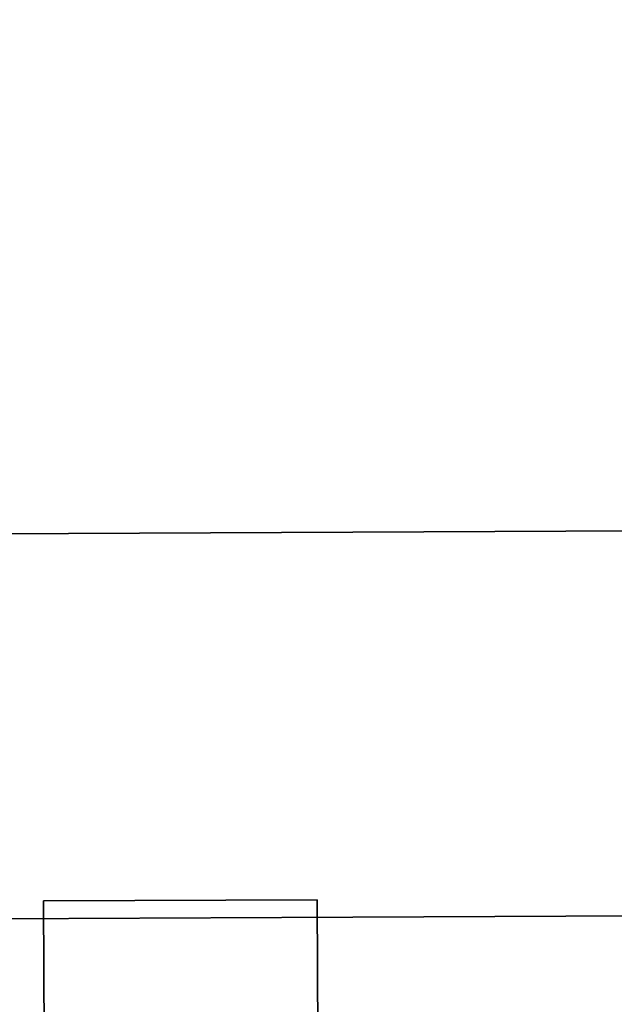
# Model space of a CAD drawing. Header units: inches. Extents: x -9.4 to 9.4, y -4 to 4.
# Tile 229 of 256: x 0.736 to 0.89, y -3.778 to -3.523. Entities that reach past the tile are written whole.
import ezdxf

# ---------------------------------------------------------------- set-up
doc = ezdxf.new("R2010")
doc.units = ezdxf.units.IN
doc.header["$MEASUREMENT"] = 0
doc.layers.add('AFURN-3-VPPT', color=4, linetype='Continuous', true_color=0x00ffff)

msp = doc.modelspace()

# ---------------------------------------------------------------- meshes
at = {"layer": 'AFURN-3-VPPT'}
mesh = msp.add_polyface(dxfattribs=at)
corners = [(-3.61774, -3.77664, 15.29886), (-3.61774, -3.77664, 15.29886), (-3.61774, -3.77664, 15.29886), (1.04114, -3.75477, 15.29886), (1.04114, -3.75477, 15.29886), (1.04114, -3.75477, 15.29886), (-3.61774, -3.77664, 10.58782), (-3.61774, -3.77664, 10.58782), (-3.61774, -3.77664, 10.58782), (1.04114, -3.75477, 10.58782), (1.04114, -3.75477, 10.58782), (1.04114, -3.75477, 10.58782), (-3.61821, -3.67685, 15.29437), (-3.61821, -3.67685, 15.29437), (-3.2723, -3.32768, 15.27872), (-3.2723, -3.32768, 15.27872), (1.04067, -3.65498, 15.29437), (1.04067, -3.65498, 15.29437), (0.69149, -3.30907, 15.27872), (0.69149, -3.30907, 15.27872), (-3.61821, -3.67685, 10.59121), (-3.61821, -3.67685, 10.59121), (-3.2723, -3.32768, 10.603), (-3.2723, -3.32768, 10.603), (1.04067, -3.65498, 10.59121), (1.04067, -3.65498, 10.59121), (0.69149, -3.30907, 10.603), (0.69149, -3.30907, 10.603), (-3.58504, -3.49321, 15.28611), (-3.58504, -3.49321, 15.28611), (-3.58504, -3.49321, 15.28611), (1.00577, -3.47166, 15.28611), (1.00577, -3.47166, 15.28611), (1.00577, -3.47166, 15.28611), (-3.45566, -3.36259, 15.28026), (-3.45566, -3.36259, 15.28026), (-3.45566, -3.36259, 15.28026), (0.87518, -3.34226, 15.28026), (0.87518, -3.34226, 15.28026), (0.87518, -3.34226, 15.28026), (-3.58503, -3.4932, 10.59744), (-3.58503, -3.4932, 10.59744), (-3.58503, -3.4932, 10.59744), (1.00577, -3.47165, 10.59744), (1.00577, -3.47165, 10.59744), (1.00577, -3.47165, 10.59744), (-3.45565, -3.36259, 10.60185), (-3.45565, -3.36259, 10.60185), (-3.45565, -3.36259, 10.60185), (0.87517, -3.34226, 10.60185), (0.87517, -3.34226, 10.60185), (0.87517, -3.34226, 10.60185)]
mesh.append_faces([[corners[k] for k in face] for face in [(0, 4, 16, 12), (20, 24, 9, 6), (14, 18, 27, 23), (17, 3, 10, 25), (5, 2, 7, 11), (1, 13, 21, 8), (23, 47, 34, 14), (46, 41, 28, 35), (40, 21, 13, 29), (18, 38, 49, 27), (37, 32, 43, 50), (31, 17, 25, 44), (16, 33, 30, 12), (33, 39, 36, 30), (39, 19, 15, 36), (20, 42, 45, 24), (42, 48, 51, 45), (48, 22, 26, 51)]])
mesh = msp.add_polyface(dxfattribs=at)
corners = [(0.81348, -3.94538, 12.62724), (0.81348, -3.94538, 12.62724), (0.81348, -3.94538, 12.62724), (0.74261, -3.94571, 12.62724), (0.74261, -3.94571, 12.62724), (0.74261, -3.94571, 12.62724), (0.81257, -3.75125, 12.62724), (0.81257, -3.75125, 12.62724), (0.81257, -3.75125, 12.62724), (0.7417, -3.75158, 12.62724), (0.7417, -3.75158, 12.62724), (0.7417, -3.75158, 12.62724), (0.81257, -3.75125, 11.64299), (0.81257, -3.75125, 11.64299), (0.81257, -3.75125, 11.64299), (0.7417, -3.75158, 11.64299), (0.7417, -3.75158, 11.64299), (0.7417, -3.75158, 11.64299), (0.81348, -3.94538, 11.64299), (0.81348, -3.94538, 11.64299), (0.81348, -3.94538, 11.64299), (0.74261, -3.94571, 11.64299), (0.74261, -3.94571, 11.64299), (0.74261, -3.94571, 11.64299)]
mesh.append_faces([[corners[k] for k in face] for face in [(1, 7, 9, 3), (12, 19, 22, 16), (6, 13, 15, 10), (11, 17, 21, 4), (5, 23, 18, 2), (0, 20, 14, 8)]])

doc.saveas('drawing.dxf')
